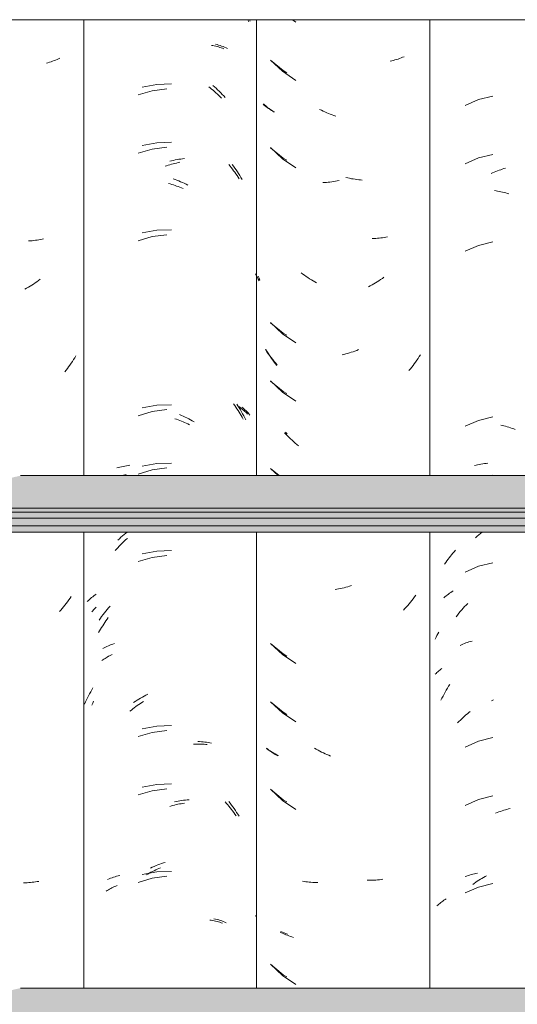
# Model space of a CAD drawing. Header units: metres. Extents: x -28.2 to 13.6, y -1.6 to 5.9.
# Tile 49 of 159: x -17.303 to -17.045, y 3.005 to 3.514. Entities that reach past the tile are written whole.
import ezdxf

# ---------------------------------------------------------------- set-up
doc = ezdxf.new("R2010")
doc.units = ezdxf.units.M
doc.layers.add('A-GLAZ-CWMG', color=7, linetype='Continuous', lineweight=5)
doc.layers.add('A-ROOF', color=7, linetype='Continuous', lineweight=5)

# ---------------------------------------------------------------- blocks, each defined once
blk = doc.blocks.new('FP_37-D')
at = {"layer": 'A-GLAZ-CWMG', "color": 9, "true_color": 0xc0c0c0}
for p, q in [((-17.06755, 3.28368), (-17.06671, 3.28387)), ((-17.06671, 3.28387), (-17.06587, 3.28405)), ((-17.06587, 3.28405), (-17.06501, 3.28421)), ((-17.06501, 3.28421), (-17.06415, 3.28435)), ((-17.06415, 3.28435), (-17.06328, 3.28448)), ((-17.06328, 3.28448), (-17.06241, 3.28459)), ((-17.06241, 3.28459), (-17.06152, 3.28468)), ((-17.06152, 3.28468), (-17.06063, 3.28476)), ((-17.06698, 3.24632), (-17.06613, 3.24704)), ((-17.06613, 3.24704), (-17.06528, 3.24774)), ((-17.06528, 3.24774), (-17.06443, 3.24843)), ((-17.06443, 3.24843), (-17.06356, 3.2491)), ((-17.08279, 3.21574), (-17.08221, 3.21623)), ((-17.08221, 3.21623), (-17.08163, 3.2167)), ((-17.08163, 3.2167), (-17.08102, 3.21717)), ((-17.08102, 3.21717), (-17.0804, 3.21762)), ((-17.0804, 3.21762), (-17.07977, 3.21806)), ((-17.07977, 3.21806), (-17.07913, 3.21849)), ((-17.07913, 3.21849), (-17.07847, 3.21891)), ((-17.08335, 3.21524), (-17.08279, 3.21574)), ((-17.07259, 3.2107), (-17.07182, 3.21153)), ((-17.07182, 3.21153), (-17.07103, 3.21234)), ((-17.07698, 3.20543), (-17.07627, 3.20634)), ((-17.07627, 3.20634), (-17.07556, 3.20724)), ((-17.07556, 3.20724), (-17.07484, 3.20813)), ((-17.07484, 3.20813), (-17.0741, 3.209)), ((-17.0741, 3.209), (-17.07335, 3.20986)), ((-17.07335, 3.20986), (-17.07259, 3.2107)), ((-17.07498, 3.19065), (-17.07425, 3.19098)), ((-17.07425, 3.19098), (-17.0735, 3.19131)), ((-17.0735, 3.19131), (-17.07274, 3.19161)), ((-17.07274, 3.19161), (-17.07197, 3.19191)), ((-17.07197, 3.19191), (-17.07119, 3.19218)), ((-17.07119, 3.19218), (-17.0704, 3.19245)), ((-17.0704, 3.19245), (-17.0696, 3.1927)), ((-17.0696, 3.1927), (-17.06879, 3.19293)), ((-17.0809, 3.16955), (-17.08028, 3.17054)), ((-17.08378, 3.16443), (-17.08324, 3.16547)), ((-17.08324, 3.16547), (-17.08267, 3.16651)), ((-17.08267, 3.16651), (-17.0821, 3.16753)), ((-17.0821, 3.16753), (-17.08151, 3.16855)), ((-17.08151, 3.16855), (-17.0809, 3.16955)), ((-17.08483, 3.16231), (-17.08432, 3.16337)), ((-17.08432, 3.16337), (-17.08378, 3.16443)), ((-17.05866, 3.16206), (-17.05775, 3.16262)), ((-17.07237, 3.07119), (-17.0716, 3.07147)), ((-17.0716, 3.07147), (-17.07081, 3.07174)), ((-17.07081, 3.07174), (-17.07002, 3.072)), ((-17.07002, 3.072), (-17.06921, 3.07224)), ((-17.06921, 3.07224), (-17.06839, 3.07246)), ((-17.06839, 3.07246), (-17.06757, 3.07267)), ((-17.06757, 3.07267), (-17.06673, 3.07286)), ((-17.06673, 3.07286), (-17.06589, 3.07304))]:
    blk.add_line(p, q, dxfattribs=at)
blk = doc.blocks.new('FP_38-D')
at = {"layer": 'A-GLAZ-CWMG', "color": 9, "true_color": 0xc0c0c0}
for p, q in [((-17.16157, 3.51402), (-17.15977, 3.51282)), ((-17.17295, 3.49311), (-17.1668, 3.48735)), ((-17.11023, 3.49273), (-17.11106, 3.49253)), ((-17.10941, 3.49295), (-17.11023, 3.49273)), ((-17.1086, 3.49319), (-17.10941, 3.49295)), ((-17.1078, 3.49343), (-17.1086, 3.49319)), ((-17.107, 3.4937), (-17.1078, 3.49343)), ((-17.10622, 3.49398), (-17.107, 3.4937)), ((-17.10545, 3.49427), (-17.10622, 3.49398)), ((-17.10468, 3.49457), (-17.10545, 3.49427)), ((-17.10393, 3.49489), (-17.10468, 3.49457)), ((-17.1668, 3.48735), (-17.15977, 3.48268)), ((-17.176, 3.47003), (-17.17655, 3.47055)), ((-17.17543, 3.46953), (-17.176, 3.47003)), ((-17.17485, 3.46903), (-17.17543, 3.46953)), ((-17.17426, 3.46855), (-17.17485, 3.46903)), ((-17.17365, 3.46807), (-17.17426, 3.46855)), ((-17.17303, 3.46761), (-17.17365, 3.46807)), ((-17.1724, 3.46716), (-17.17303, 3.46761)), ((-17.17175, 3.46672), (-17.1724, 3.46716)), ((-17.1711, 3.46629), (-17.17175, 3.46672)), ((-17.14666, 3.46719), (-17.14757, 3.46765)), ((-17.14574, 3.46674), (-17.14666, 3.46719)), ((-17.14482, 3.46632), (-17.14574, 3.46674)), ((-17.14389, 3.4659), (-17.14482, 3.46632)), ((-17.14296, 3.46551), (-17.14389, 3.4659)), ((-17.14203, 3.46513), (-17.14296, 3.46551)), ((-17.1411, 3.46477), (-17.14203, 3.46513)), ((-17.14016, 3.46443), (-17.1411, 3.46477)), ((-17.13922, 3.4641), (-17.14016, 3.46443)), ((-17.17295, 3.4479), (-17.1668, 3.44214)), ((-17.1668, 3.44214), (-17.15977, 3.43746)), ((-17.14499, 3.4299), (-17.14591, 3.42985)), ((-17.14406, 3.42996), (-17.14499, 3.4299)), ((-17.14313, 3.43004), (-17.14406, 3.42996)), ((-17.1422, 3.43014), (-17.14313, 3.43004)), ((-17.14127, 3.43026), (-17.1422, 3.43014)), ((-17.14033, 3.43039), (-17.14127, 3.43026)), ((-17.13939, 3.43054), (-17.14033, 3.43039)), ((-17.13846, 3.4307), (-17.13939, 3.43054)), ((-17.13752, 3.43089), (-17.13846, 3.4307)), ((-17.133, 3.43223), (-17.13394, 3.43245)), ((-17.13206, 3.43204), (-17.133, 3.43223)), ((-17.13112, 3.43186), (-17.13206, 3.43204)), ((-17.13018, 3.4317), (-17.13112, 3.43186)), ((-17.12924, 3.43155), (-17.13018, 3.4317)), ((-17.1283, 3.43143), (-17.12924, 3.43155)), ((-17.12737, 3.43132), (-17.1283, 3.43143)), ((-17.12644, 3.43122), (-17.12737, 3.43132)), ((-17.12551, 3.43115), (-17.12644, 3.43122)), ((-17.11947, 3.40093), (-17.12037, 3.40089)), ((-17.11858, 3.40098), (-17.11947, 3.40093)), ((-17.11769, 3.40105), (-17.11858, 3.40098)), ((-17.11681, 3.40113), (-17.11769, 3.40105)), ((-17.11593, 3.40123), (-17.11681, 3.40113)), ((-17.11506, 3.40135), (-17.11593, 3.40123)), ((-17.11419, 3.40148), (-17.11506, 3.40135)), ((-17.11334, 3.40162), (-17.11419, 3.40148)), ((-17.11249, 3.40179), (-17.11334, 3.40162)), ((-17.17885, 3.38051), (-17.17931, 3.38154)), ((-17.17837, 3.37949), (-17.17885, 3.38051)), ((-17.15618, 3.38256), (-17.15703, 3.38319)), ((-17.15532, 3.38194), (-17.15618, 3.38256)), ((-17.15445, 3.38133), (-17.15532, 3.38194)), ((-17.15358, 3.38074), (-17.15445, 3.38133)), ((-17.1527, 3.38017), (-17.15358, 3.38074)), ((-17.15181, 3.37962), (-17.1527, 3.38017)), ((-17.15092, 3.37908), (-17.15181, 3.37962)), ((-17.15002, 3.37855), (-17.15092, 3.37908)), ((-17.11689, 3.37914), (-17.11778, 3.37858)), ((-17.11601, 3.37971), (-17.11689, 3.37914)), ((-17.11514, 3.38031), (-17.11601, 3.37971)), ((-17.11428, 3.38091), (-17.11514, 3.38031)), ((-17.14912, 3.37805), (-17.15002, 3.37855)), ((-17.12137, 3.3765), (-17.12228, 3.37602)), ((-17.12046, 3.37699), (-17.12137, 3.3765)), ((-17.11956, 3.3775), (-17.12046, 3.37699)), ((-17.11867, 3.37803), (-17.11956, 3.3775)), ((-17.11778, 3.37858), (-17.11867, 3.37803)), ((-17.17295, 3.35747), (-17.1668, 3.35171)), ((-17.1668, 3.35171), (-17.15977, 3.34704)), ((-17.17479, 3.34272), (-17.17537, 3.3437)), ((-17.1284, 3.34313), (-17.12933, 3.34278)), ((-17.12746, 3.3435), (-17.1284, 3.34313)), ((-17.1742, 3.34176), (-17.17479, 3.34272)), ((-17.17359, 3.34081), (-17.1742, 3.34176)), ((-17.17297, 3.33987), (-17.17359, 3.34081)), ((-17.17234, 3.33894), (-17.17297, 3.33987)), ((-17.17169, 3.33802), (-17.17234, 3.33894)), ((-17.17103, 3.33712), (-17.17169, 3.33802)), ((-17.13497, 3.34104), (-17.13592, 3.34081)), ((-17.13403, 3.34129), (-17.13497, 3.34104)), ((-17.13309, 3.34155), (-17.13403, 3.34129)), ((-17.13215, 3.34183), (-17.13309, 3.34155)), ((-17.13121, 3.34213), (-17.13215, 3.34183)), ((-17.13027, 3.34245), (-17.13121, 3.34213)), ((-17.12933, 3.34278), (-17.13027, 3.34245)), ((-17.09733, 3.33801), (-17.09797, 3.33709)), ((-17.0967, 3.33894), (-17.09733, 3.33801)), ((-17.09608, 3.33989), (-17.0967, 3.33894)), ((-17.09548, 3.34084), (-17.09608, 3.33989)), ((-17.17036, 3.33623), (-17.17103, 3.33712)), ((-17.16968, 3.33535), (-17.17036, 3.33623)), ((-17.10066, 3.33353), (-17.10137, 3.33267)), ((-17.09997, 3.3344), (-17.10066, 3.33353)), ((-17.09929, 3.33529), (-17.09997, 3.3344)), ((-17.09862, 3.33618), (-17.09929, 3.33529)), ((-17.09797, 3.33709), (-17.09862, 3.33618)), ((-17.17295, 3.32733), (-17.1668, 3.32157)), ((-17.1668, 3.32157), (-17.15977, 3.31689)), ((-17.16487, 3.29971), (-17.16562, 3.3005)), ((-17.1641, 3.29893), (-17.16487, 3.29971)), ((-17.16332, 3.29816), (-17.1641, 3.29893)), ((-17.16253, 3.29741), (-17.16332, 3.29816)), ((-17.16174, 3.29667), (-17.16253, 3.29741)), ((-17.16093, 3.29595), (-17.16174, 3.29667)), ((-17.16012, 3.29525), (-17.16093, 3.29595)), ((-17.15929, 3.29455), (-17.16012, 3.29525)), ((-17.15846, 3.29388), (-17.15929, 3.29455)), ((-17.17295, 3.28211), (-17.16898, 3.27839)), ((-17.13301, 3.221), (-17.13395, 3.22074)), ((-17.13207, 3.22129), (-17.13301, 3.221)), ((-17.13113, 3.22159), (-17.13207, 3.22129)), ((-17.13866, 3.21967), (-17.1396, 3.21951)), ((-17.13772, 3.21985), (-17.13866, 3.21967)), ((-17.13678, 3.22004), (-17.13772, 3.21985)), ((-17.13584, 3.22026), (-17.13678, 3.22004)), ((-17.13489, 3.22049), (-17.13584, 3.22026)), ((-17.13395, 3.22074), (-17.13489, 3.22049)), ((-17.09791, 3.2166), (-17.09857, 3.21569)), ((-17.10202, 3.21133), (-17.10275, 3.21049)), ((-17.10131, 3.21217), (-17.10202, 3.21133)), ((-17.10061, 3.21303), (-17.10131, 3.21217)), ((-17.09991, 3.21391), (-17.10061, 3.21303)), ((-17.09924, 3.21479), (-17.09991, 3.21391)), ((-17.09857, 3.21569), (-17.09924, 3.21479)), ((-17.10348, 3.20967), (-17.10423, 3.20886)), ((-17.10275, 3.21049), (-17.10348, 3.20967)), ((-17.17295, 3.19168), (-17.1668, 3.18592)), ((-17.1668, 3.18592), (-17.15977, 3.18125)), ((-17.17295, 3.16154), (-17.1668, 3.15578)), ((-17.1668, 3.15578), (-17.15977, 3.15111)), ((-17.17434, 3.13704), (-17.17493, 3.13752)), ((-17.17373, 3.13656), (-17.17434, 3.13704)), ((-17.17312, 3.1361), (-17.17373, 3.13656)), ((-17.17248, 3.13565), (-17.17312, 3.1361)), ((-17.17184, 3.13521), (-17.17248, 3.13565)), ((-17.17118, 3.13478), (-17.17184, 3.13521)), ((-17.17052, 3.13436), (-17.17118, 3.13478)), ((-17.14927, 3.13699), (-17.15017, 3.1375)), ((-17.14836, 3.13649), (-17.14927, 3.13699)), ((-17.14745, 3.13602), (-17.14836, 3.13649)), ((-17.14654, 3.13556), (-17.14745, 3.13602)), ((-17.14562, 3.13512), (-17.14654, 3.13556)), ((-17.14469, 3.13469), (-17.14562, 3.13512)), ((-17.14377, 3.13428), (-17.14469, 3.13469)), ((-17.16983, 3.13395), (-17.17052, 3.13436)), ((-17.16914, 3.13356), (-17.16983, 3.13395)), ((-17.14284, 3.13389), (-17.14377, 3.13428)), ((-17.14191, 3.13351), (-17.14284, 3.13389)), ((-17.17295, 3.11633), (-17.1668, 3.11057)), ((-17.1668, 3.11057), (-17.15977, 3.10589)), ((-17.15552, 3.06868), (-17.15637, 3.06882)), ((-17.15465, 3.06855), (-17.15552, 3.06868)), ((-17.15378, 3.06844), (-17.15465, 3.06855)), ((-17.1529, 3.06834), (-17.15378, 3.06844)), ((-17.15202, 3.06826), (-17.1529, 3.06834)), ((-17.15113, 3.06819), (-17.15202, 3.06826)), ((-17.12207, 3.0693), (-17.12298, 3.06931)), ((-17.12116, 3.06931), (-17.12207, 3.0693)), ((-17.12025, 3.06933), (-17.12116, 3.06931)), ((-17.11935, 3.06936), (-17.12025, 3.06933)), ((-17.11846, 3.06942), (-17.11935, 3.06936)), ((-17.11757, 3.06949), (-17.11846, 3.06942)), ((-17.11669, 3.06957), (-17.11757, 3.06949)), ((-17.11581, 3.06967), (-17.11669, 3.06957)), ((-17.11494, 3.06979), (-17.11581, 3.06967)), ((-17.15023, 3.06814), (-17.15113, 3.06819)), ((-17.14933, 3.06811), (-17.15023, 3.06814)), ((-17.14842, 3.0681), (-17.14933, 3.06811)), ((-17.16721, 3.04214), (-17.16794, 3.0425)), ((-17.16648, 3.0418), (-17.16721, 3.04214)), ((-17.16573, 3.04147), (-17.16648, 3.0418)), ((-17.16498, 3.04115), (-17.16573, 3.04147)), ((-17.16421, 3.04085), (-17.16498, 3.04115)), ((-17.16344, 3.04056), (-17.16421, 3.04085)), ((-17.16265, 3.04028), (-17.16344, 3.04056)), ((-17.16185, 3.04002), (-17.16265, 3.04028)), ((-17.16105, 3.03978), (-17.16185, 3.04002)), ((-17.17295, 3.0259), (-17.1668, 3.02014)), ((-17.1668, 3.02014), (-17.15977, 3.01547))]:
    blk.add_line(p, q, dxfattribs=at)
blk = doc.blocks.new('FP_39-D')
at = {"layer": 'A-GLAZ-CWMG', "color": 9, "true_color": 0xc0c0c0}
for p, q in [((-17.18371, 3.51402), (-17.18338, 3.51324)), ((-17.20141, 3.50139), (-17.20059, 3.50117)), ((-17.20059, 3.50117), (-17.19979, 3.50093)), ((-17.19979, 3.50093), (-17.19899, 3.50068)), ((-17.19899, 3.50068), (-17.1982, 3.50041)), ((-17.1982, 3.50041), (-17.19743, 3.50013)), ((-17.19743, 3.50013), (-17.19666, 3.49983)), ((-17.19666, 3.49983), (-17.19591, 3.49952)), ((-17.19591, 3.49952), (-17.19517, 3.49919)), ((-17.23176, 3.48056), (-17.23927, 3.47915)), ((-17.22413, 3.48079), (-17.23176, 3.48056)), ((-17.20275, 3.48008), (-17.20192, 3.47935)), ((-17.20192, 3.47935), (-17.2011, 3.4786)), ((-17.2011, 3.4786), (-17.20028, 3.47783)), ((-17.20028, 3.47783), (-17.19948, 3.47705)), ((-17.19948, 3.47705), (-17.19869, 3.47625)), ((-17.19869, 3.47625), (-17.1979, 3.47544)), ((-17.1979, 3.47544), (-17.19713, 3.47461)), ((-17.19713, 3.47461), (-17.19637, 3.47377)), ((-17.23176, 3.45042), (-17.23927, 3.44901)), ((-17.22413, 3.45065), (-17.23176, 3.45042)), ((-17.22502, 3.44088), (-17.22406, 3.44111)), ((-17.22406, 3.44111), (-17.22311, 3.44132)), ((-17.22311, 3.44132), (-17.22215, 3.44152)), ((-17.22215, 3.44152), (-17.2212, 3.4417)), ((-17.2212, 3.4417), (-17.22025, 3.44186)), ((-17.22025, 3.44186), (-17.21931, 3.442)), ((-17.21931, 3.442), (-17.21836, 3.44212)), ((-17.21836, 3.44212), (-17.21742, 3.44223)), ((-17.19275, 3.43921), (-17.19206, 3.43829)), ((-17.19206, 3.43829), (-17.19139, 3.43735)), ((-17.19139, 3.43735), (-17.19072, 3.4364)), ((-17.19072, 3.4364), (-17.19008, 3.43543)), ((-17.19008, 3.43543), (-17.18944, 3.43446)), ((-17.22324, 3.43178), (-17.22228, 3.43144)), ((-17.22228, 3.43144), (-17.22133, 3.43108)), ((-17.22133, 3.43108), (-17.22038, 3.43071)), ((-17.22038, 3.43071), (-17.21943, 3.43031)), ((-17.21943, 3.43031), (-17.21849, 3.4299)), ((-17.21849, 3.4299), (-17.21755, 3.42947)), ((-17.18944, 3.43446), (-17.18882, 3.43347)), ((-17.18882, 3.43347), (-17.18822, 3.43247)), ((-17.18822, 3.43247), (-17.18762, 3.43146)), ((-17.21755, 3.42947), (-17.21661, 3.42902)), ((-17.21661, 3.42902), (-17.21567, 3.42855)), ((-17.23176, 3.4052), (-17.23927, 3.40379)), ((-17.22413, 3.40544), (-17.23176, 3.4052)), ((-17.23176, 3.31477), (-17.23927, 3.31337)), ((-17.22413, 3.31501), (-17.23176, 3.31477)), ((-17.19041, 3.31536), (-17.18977, 3.31439)), ((-17.18977, 3.31439), (-17.18914, 3.31341)), ((-17.18914, 3.31341), (-17.18853, 3.31242)), ((-17.18783, 3.31384), (-17.18725, 3.31336)), ((-17.18725, 3.31336), (-17.18668, 3.31287)), ((-17.18668, 3.31287), (-17.18613, 3.31237)), ((-17.21992, 3.30995), (-17.21898, 3.30954)), ((-17.21898, 3.30954), (-17.21803, 3.30912)), ((-17.21803, 3.30912), (-17.21709, 3.30868)), ((-17.21709, 3.30868), (-17.21616, 3.30822)), ((-17.21616, 3.30822), (-17.21522, 3.30775)), ((-17.21522, 3.30775), (-17.2143, 3.30725)), ((-17.18853, 3.31242), (-17.18793, 3.31141)), ((-17.18793, 3.31141), (-17.18735, 3.31039)), ((-17.18735, 3.31039), (-17.18678, 3.30936)), ((-17.18678, 3.30936), (-17.18622, 3.30832)), ((-17.18622, 3.30832), (-17.18568, 3.30727)), ((-17.18613, 3.31237), (-17.1856, 3.31185)), ((-17.1856, 3.31185), (-17.18508, 3.31133)), ((-17.18508, 3.31133), (-17.18457, 3.3108)), ((-17.18457, 3.3108), (-17.18408, 3.31025)), ((-17.18408, 3.31025), (-17.18361, 3.3097)), ((-17.2143, 3.30725), (-17.21337, 3.30674)), ((-17.21337, 3.30674), (-17.21245, 3.30621)), ((-17.25243, 3.2824), (-17.25162, 3.28262)), ((-17.25162, 3.28262), (-17.25079, 3.28283)), ((-17.25079, 3.28283), (-17.24996, 3.28302)), ((-17.24996, 3.28302), (-17.24912, 3.2832)), ((-17.24912, 3.2832), (-17.24826, 3.28336)), ((-17.24826, 3.28336), (-17.2474, 3.28351)), ((-17.2474, 3.28351), (-17.24654, 3.28363)), ((-17.24654, 3.28363), (-17.24566, 3.28374)), ((-17.23176, 3.28463), (-17.23927, 3.28322)), ((-17.22413, 3.28487), (-17.23176, 3.28463)), ((-17.25106, 3.24581), (-17.25022, 3.24655)), ((-17.25022, 3.24655), (-17.24938, 3.24727)), ((-17.24938, 3.24727), (-17.24854, 3.24797)), ((-17.24854, 3.24797), (-17.24768, 3.24866)), ((-17.24768, 3.24866), (-17.24695, 3.24922)), ((-17.25188, 3.24506), (-17.25106, 3.24581)), ((-17.23176, 3.23942), (-17.23927, 3.23801)), ((-17.22413, 3.23965), (-17.23176, 3.23942)), ((-17.26542, 3.21536), (-17.26484, 3.21584)), ((-17.26484, 3.21584), (-17.26424, 3.2163)), ((-17.26424, 3.2163), (-17.26362, 3.21676)), ((-17.26362, 3.21676), (-17.26299, 3.2172)), ((-17.26762, 3.21334), (-17.26709, 3.21386)), ((-17.26709, 3.21386), (-17.26655, 3.21437)), ((-17.26655, 3.21437), (-17.266, 3.21487)), ((-17.266, 3.21487), (-17.26542, 3.21536)), ((-17.25659, 3.21008), (-17.25583, 3.21093)), ((-17.26089, 3.20472), (-17.26021, 3.20565)), ((-17.26021, 3.20565), (-17.25951, 3.20656)), ((-17.25951, 3.20656), (-17.25879, 3.20747)), ((-17.25879, 3.20747), (-17.25807, 3.20835)), ((-17.25807, 3.20835), (-17.25734, 3.20923)), ((-17.25734, 3.20923), (-17.25659, 3.21008)), ((-17.26156, 3.20378), (-17.26089, 3.20472)), ((-17.25748, 3.19013), (-17.25674, 3.19046)), ((-17.25674, 3.19046), (-17.25598, 3.19076)), ((-17.25598, 3.19076), (-17.25521, 3.19106)), ((-17.25521, 3.19106), (-17.25444, 3.19134)), ((-17.25444, 3.19134), (-17.25365, 3.1916)), ((-17.25965, 3.18908), (-17.25894, 3.18944)), ((-17.25894, 3.18944), (-17.25822, 3.1898)), ((-17.25822, 3.1898), (-17.25748, 3.19013)), ((-17.26699, 3.16463), (-17.26644, 3.16568)), ((-17.26644, 3.16568), (-17.26588, 3.16672)), ((-17.26588, 3.16672), (-17.26531, 3.16774)), ((-17.26531, 3.16774), (-17.26472, 3.16876)), ((-17.23731, 3.16491), (-17.23638, 3.16538)), ((-17.26901, 3.16035), (-17.26852, 3.16143)), ((-17.26852, 3.16143), (-17.26803, 3.16251)), ((-17.26803, 3.16251), (-17.26751, 3.16358)), ((-17.26751, 3.16358), (-17.26699, 3.16463)), ((-17.24371, 3.16112), (-17.24282, 3.16172)), ((-17.24282, 3.16172), (-17.24191, 3.16229)), ((-17.24191, 3.16229), (-17.241, 3.16285)), ((-17.241, 3.16285), (-17.24009, 3.1634)), ((-17.24009, 3.1634), (-17.23917, 3.16392)), ((-17.23917, 3.16392), (-17.23824, 3.16443)), ((-17.23824, 3.16443), (-17.23731, 3.16491)), ((-17.23176, 3.14899), (-17.23927, 3.14758)), ((-17.22413, 3.14922), (-17.23176, 3.14899)), ((-17.21046, 3.14101), (-17.20956, 3.14096)), ((-17.20956, 3.14096), (-17.20866, 3.1409)), ((-17.20866, 3.1409), (-17.20777, 3.14081)), ((-17.20777, 3.14081), (-17.20689, 3.14071)), ((-17.20689, 3.14071), (-17.20602, 3.1406)), ((-17.20602, 3.1406), (-17.20515, 3.14046)), ((-17.20515, 3.14046), (-17.2043, 3.14032)), ((-17.2043, 3.14032), (-17.20345, 3.14015)), ((-17.23176, 3.11884), (-17.23927, 3.11744)), ((-17.22413, 3.11908), (-17.23176, 3.11884)), ((-17.22258, 3.10986), (-17.22163, 3.11005)), ((-17.22163, 3.11005), (-17.22068, 3.11022)), ((-17.22068, 3.11022), (-17.21973, 3.11037)), ((-17.21973, 3.11037), (-17.21879, 3.1105)), ((-17.21879, 3.1105), (-17.21784, 3.11061)), ((-17.21784, 3.11061), (-17.2169, 3.11071)), ((-17.2169, 3.11071), (-17.21597, 3.11078)), ((-17.21597, 3.11078), (-17.21504, 3.11084)), ((-17.19456, 3.10994), (-17.19384, 3.10905)), ((-17.19384, 3.10905), (-17.19313, 3.10815)), ((-17.19313, 3.10815), (-17.19244, 3.10723)), ((-17.19244, 3.10723), (-17.19175, 3.1063)), ((-17.19175, 3.1063), (-17.19109, 3.10535)), ((-17.19109, 3.10535), (-17.19043, 3.10439)), ((-17.19043, 3.10439), (-17.18979, 3.10342)), ((-17.18979, 3.10342), (-17.18916, 3.10244)), ((-17.22831, 3.07822), (-17.22735, 3.07852)), ((-17.23176, 3.07363), (-17.23927, 3.07222)), ((-17.23496, 3.07563), (-17.23402, 3.07606)), ((-17.23402, 3.07606), (-17.23307, 3.07646)), ((-17.23307, 3.07646), (-17.23212, 3.07685)), ((-17.23212, 3.07685), (-17.23117, 3.07722)), ((-17.22413, 3.07387), (-17.23176, 3.07363)), ((-17.23117, 3.07722), (-17.23022, 3.07757)), ((-17.23022, 3.07757), (-17.22926, 3.07791)), ((-17.22926, 3.07791), (-17.22831, 3.07822)), ((-17.25713, 3.06972), (-17.25638, 3.07003)), ((-17.25638, 3.07003), (-17.25561, 3.07034)), ((-17.25561, 3.07034), (-17.25484, 3.07062)), ((-17.25484, 3.07062), (-17.25406, 3.07089)), ((-17.25406, 3.07089), (-17.25326, 3.07115)), ((-17.25326, 3.07115), (-17.25246, 3.07139)), ((-17.25246, 3.07139), (-17.25164, 3.07162)), ((-17.25164, 3.07162), (-17.25082, 3.07183)), ((-17.20218, 3.04944), (-17.20136, 3.04923)), ((-17.20136, 3.04923), (-17.20054, 3.04901)), ((-17.20054, 3.04901), (-17.19973, 3.04877)), ((-17.19973, 3.04877), (-17.19894, 3.04852)), ((-17.19894, 3.04852), (-17.19815, 3.04825)), ((-17.19815, 3.04825), (-17.19737, 3.04797)), ((-17.19737, 3.04797), (-17.19661, 3.04767)), ((-17.19661, 3.04767), (-17.19586, 3.04735))]:
    blk.add_line(p, q, dxfattribs=at)
blk = doc.blocks.new('Rectangular Mullion - Telha Fibrocimento - Ondulada-V36-D')
at = {"layer": 'A-GLAZ-CWMG'}
for p, q in [((-17.09057, 3.27839), (-17.09057, 3.51402)), ((-17.09057, 3.0136), (-17.09057, 3.24922))]:
    blk.add_line(p, q, dxfattribs=at)
for name in ['FP_39-D', 'FP_37-D', 'FP_38-D']:
    blk.add_blockref(name, (0, 0), dxfattribs=at)
blk = doc.blocks.new('FP_58-D')
at = {"layer": 'A-GLAZ-CWMG', "color": 9, "true_color": 0xc0c0c0}
for p, q in [((-17.06542, 3.47274), (-17.07231, 3.46968)), ((-17.0581, 3.47456), (-17.06542, 3.47274)), ((-17.06542, 3.44259), (-17.07231, 3.43954)), ((-17.0581, 3.44442), (-17.06542, 3.44259)), ((-17.05897, 3.43446), (-17.05814, 3.43484)), ((-17.05814, 3.43484), (-17.05731, 3.43521)), ((-17.05731, 3.43521), (-17.05647, 3.43555)), ((-17.05647, 3.43555), (-17.05564, 3.43589)), ((-17.05564, 3.43589), (-17.0548, 3.4362)), ((-17.0548, 3.4362), (-17.05396, 3.4365)), ((-17.05396, 3.4365), (-17.05313, 3.43679)), ((-17.05313, 3.43679), (-17.05229, 3.43705)), ((-17.05229, 3.43705), (-17.05145, 3.4373)), ((-17.05722, 3.42573), (-17.05639, 3.42559)), ((-17.05639, 3.42559), (-17.05556, 3.42545)), ((-17.05556, 3.42545), (-17.05472, 3.42528)), ((-17.05472, 3.42528), (-17.05388, 3.4251)), ((-17.05388, 3.4251), (-17.05304, 3.4249)), ((-17.05304, 3.4249), (-17.0522, 3.42469)), ((-17.0522, 3.42469), (-17.05136, 3.42446)), ((-17.05136, 3.42446), (-17.05052, 3.42422)), ((-17.05052, 3.42422), (-17.04968, 3.42395)), ((-17.0581, 3.3992), (-17.06542, 3.39738)), ((-17.06542, 3.39738), (-17.07231, 3.39432)), ((-17.0581, 3.30877), (-17.06542, 3.30695)), ((-17.06542, 3.30695), (-17.07231, 3.30389)), ((-17.05395, 3.30454), (-17.05311, 3.30435)), ((-17.05311, 3.30435), (-17.05227, 3.30414)), ((-17.05227, 3.30414), (-17.05143, 3.30391)), ((-17.05143, 3.30391), (-17.05059, 3.30367)), ((-17.05059, 3.30367), (-17.04975, 3.30341)), ((-17.04975, 3.30341), (-17.04892, 3.30313)), ((-17.04892, 3.30313), (-17.04808, 3.30284)), ((-17.04808, 3.30284), (-17.04724, 3.30253)), ((-17.04724, 3.30253), (-17.0464, 3.30221)), ((-17.0581, 3.27863), (-17.05905, 3.27839)), ((-17.08058, 3.23596), (-17.07996, 3.23676)), ((-17.07996, 3.23676), (-17.07932, 3.23754)), ((-17.07932, 3.23754), (-17.07868, 3.23832)), ((-17.07868, 3.23832), (-17.07803, 3.23908)), ((-17.07803, 3.23908), (-17.07736, 3.23983)), ((-17.08295, 3.23265), (-17.08238, 3.2335)), ((-17.08238, 3.2335), (-17.08179, 3.23433)), ((-17.08179, 3.23433), (-17.08119, 3.23515)), ((-17.08119, 3.23515), (-17.08058, 3.23596)), ((-17.06542, 3.23159), (-17.07231, 3.22854)), ((-17.0581, 3.23342), (-17.06542, 3.23159)), ((-17.08737, 3.19487), (-17.08692, 3.19578)), ((-17.08692, 3.19578), (-17.08645, 3.19668)), ((-17.08645, 3.19668), (-17.08596, 3.19758)), ((-17.08782, 3.19395), (-17.08737, 3.19487)), ((-17.08782, 3.17572), (-17.08736, 3.17619)), ((-17.08736, 3.17619), (-17.08689, 3.17664)), ((-17.08689, 3.17664), (-17.0864, 3.17709)), ((-17.0864, 3.17709), (-17.0859, 3.17752)), ((-17.0859, 3.17752), (-17.08539, 3.17795)), ((-17.08539, 3.17795), (-17.08486, 3.17837)), ((-17.08486, 3.17837), (-17.08432, 3.17877)), ((-17.07194, 3.15471), (-17.0712, 3.15534)), ((-17.0712, 3.15534), (-17.07045, 3.15596)), ((-17.07045, 3.15596), (-17.06969, 3.15656)), ((-17.07621, 3.15064), (-17.07552, 3.15135)), ((-17.07552, 3.15135), (-17.07482, 3.15205)), ((-17.07482, 3.15205), (-17.07411, 3.15274)), ((-17.07411, 3.15274), (-17.0734, 3.15341)), ((-17.0734, 3.15341), (-17.07267, 3.15407)), ((-17.07267, 3.15407), (-17.07194, 3.15471)), ((-17.06542, 3.14116), (-17.07231, 3.13811)), ((-17.0581, 3.14299), (-17.06542, 3.14116)), ((-17.06542, 3.11102), (-17.07231, 3.10797)), ((-17.0581, 3.11285), (-17.06542, 3.11102)), ((-17.05658, 3.10394), (-17.05575, 3.10427)), ((-17.05575, 3.10427), (-17.05491, 3.10459)), ((-17.05491, 3.10459), (-17.05408, 3.10489)), ((-17.05408, 3.10489), (-17.05324, 3.10518)), ((-17.05324, 3.10518), (-17.0524, 3.10545)), ((-17.0524, 3.10545), (-17.05156, 3.1057)), ((-17.05156, 3.1057), (-17.05072, 3.10594)), ((-17.05072, 3.10594), (-17.04988, 3.10616)), ((-17.04988, 3.10616), (-17.04904, 3.10636)), ((-17.06684, 3.06823), (-17.06605, 3.06876)), ((-17.06605, 3.06876), (-17.06526, 3.06927)), ((-17.06526, 3.06927), (-17.06446, 3.06978)), ((-17.06446, 3.06978), (-17.06366, 3.07026)), ((-17.06366, 3.07026), (-17.06285, 3.07073)), ((-17.06285, 3.07073), (-17.06204, 3.07119)), ((-17.06204, 3.07119), (-17.06122, 3.07162)), ((-17.06542, 3.06581), (-17.07231, 3.06275)), ((-17.06839, 3.06712), (-17.06762, 3.06768)), ((-17.06762, 3.06768), (-17.06684, 3.06823)), ((-17.0581, 3.06763), (-17.06542, 3.06581)), ((-17.0849, 3.05777), (-17.08437, 3.05817)), ((-17.08437, 3.05817), (-17.08382, 3.05856)), ((-17.08382, 3.05856), (-17.08327, 3.05894)), ((-17.08327, 3.05894), (-17.0827, 3.05931)), ((-17.0827, 3.05931), (-17.08211, 3.05967)), ((-17.0869, 3.05606), (-17.08642, 3.0565)), ((-17.08642, 3.0565), (-17.08593, 3.05693)), ((-17.08593, 3.05693), (-17.08542, 3.05735)), ((-17.08542, 3.05735), (-17.0849, 3.05777))]:
    blk.add_line(p, q, dxfattribs=at)
blk = doc.blocks.new('FP_59-D')
at = {"layer": 'A-GLAZ-CWMG', "color": 9, "true_color": 0xc0c0c0}
for p, q in [((-17.17289, 3.49308), (-17.16641, 3.48769)), ((-17.16641, 3.48769), (-17.16455, 3.4866)), ((-17.17609, 3.46973), (-17.17677, 3.47027)), ((-17.1754, 3.46921), (-17.17609, 3.46973)), ((-17.17469, 3.4687), (-17.1754, 3.46921)), ((-17.17397, 3.46821), (-17.17469, 3.4687)), ((-17.17323, 3.46772), (-17.17397, 3.46821)), ((-17.17247, 3.46726), (-17.17323, 3.46772)), ((-17.1717, 3.46681), (-17.17247, 3.46726)), ((-17.17092, 3.46637), (-17.1717, 3.46681)), ((-17.17289, 3.44786), (-17.16641, 3.44248)), ((-17.16641, 3.44248), (-17.16455, 3.44139)), ((-17.18018, 3.38178), (-17.18063, 3.38269)), ((-17.17972, 3.38087), (-17.18018, 3.38178)), ((-17.17925, 3.37998), (-17.17972, 3.38087)), ((-17.17877, 3.37909), (-17.17925, 3.37998)), ((-17.17289, 3.35743), (-17.16641, 3.35205)), ((-17.16641, 3.35205), (-17.16455, 3.35096)), ((-17.17479, 3.34245), (-17.1755, 3.3435)), ((-17.17407, 3.34141), (-17.17479, 3.34245)), ((-17.17333, 3.34039), (-17.17407, 3.34141)), ((-17.17258, 3.33939), (-17.17333, 3.34039)), ((-17.17181, 3.33839), (-17.17258, 3.33939)), ((-17.17103, 3.33742), (-17.17181, 3.33839)), ((-17.17023, 3.33646), (-17.17103, 3.33742)), ((-17.16942, 3.33551), (-17.17023, 3.33646)), ((-17.17289, 3.32729), (-17.16641, 3.32191)), ((-17.16641, 3.32191), (-17.16455, 3.32081)), ((-17.16429, 3.30006), (-17.16518, 3.30091)), ((-17.17289, 3.28208), (-17.16846, 3.27839)), ((-17.17289, 3.19165), (-17.16641, 3.18626)), ((-17.16641, 3.18626), (-17.16455, 3.18517)), ((-17.17289, 3.1615), (-17.16641, 3.15612)), ((-17.16641, 3.15612), (-17.16455, 3.15503)), ((-17.1743, 3.13686), (-17.17501, 3.13736)), ((-17.17356, 3.13637), (-17.1743, 3.13686)), ((-17.17282, 3.1359), (-17.17356, 3.13637)), ((-17.17205, 3.13544), (-17.17282, 3.1359)), ((-17.17128, 3.135), (-17.17205, 3.13544)), ((-17.17049, 3.13457), (-17.17128, 3.135)), ((-17.16968, 3.13416), (-17.17049, 3.13457)), ((-17.16886, 3.13376), (-17.16968, 3.13416)), ((-17.17289, 3.11629), (-17.16641, 3.11091)), ((-17.16641, 3.11091), (-17.16455, 3.10981)), ((-17.18028, 3.05042), (-17.18063, 3.05112)), ((-17.16674, 3.04242), (-17.1676, 3.04277)), ((-17.16588, 3.04208), (-17.16674, 3.04242)), ((-17.165, 3.04176), (-17.16588, 3.04208)), ((-17.16411, 3.04146), (-17.165, 3.04176)), ((-17.17289, 3.02586), (-17.16641, 3.02048)), ((-17.16641, 3.02048), (-17.16455, 3.01939))]:
    blk.add_line(p, q, dxfattribs=at)
blk = doc.blocks.new('FP_60-D')
at = {"layer": 'A-GLAZ-CWMG', "color": 9, "true_color": 0xc0c0c0}
for p, q in [((-17.18464, 3.51392), (-17.18419, 3.51292)), ((-17.20351, 3.50076), (-17.20276, 3.50061)), ((-17.20276, 3.50061), (-17.20201, 3.50046)), ((-17.20201, 3.50046), (-17.20128, 3.50029)), ((-17.20128, 3.50029), (-17.20055, 3.5001)), ((-17.20055, 3.5001), (-17.19983, 3.49991)), ((-17.19983, 3.49991), (-17.19911, 3.4997)), ((-17.19911, 3.4997), (-17.19841, 3.49948)), ((-17.19841, 3.49948), (-17.19771, 3.49924)), ((-17.19771, 3.49924), (-17.19702, 3.49899)), ((-17.23411, 3.47731), (-17.24139, 3.47513)), ((-17.22657, 3.47827), (-17.23411, 3.47731)), ((-17.2049, 3.47935), (-17.20413, 3.47876)), ((-17.20413, 3.47876), (-17.20337, 3.47814)), ((-17.20337, 3.47814), (-17.20262, 3.47752)), ((-17.20262, 3.47752), (-17.20188, 3.47688)), ((-17.20188, 3.47688), (-17.20114, 3.47623)), ((-17.20114, 3.47623), (-17.20041, 3.47557)), ((-17.20041, 3.47557), (-17.19969, 3.47489)), ((-17.19969, 3.47489), (-17.19898, 3.4742)), ((-17.19898, 3.4742), (-17.19828, 3.4735)), ((-17.23411, 3.44716), (-17.24139, 3.44499)), ((-17.22657, 3.44813), (-17.23411, 3.44716)), ((-17.22323, 3.43956), (-17.22239, 3.43977)), ((-17.22239, 3.43977), (-17.22154, 3.43996)), ((-17.22154, 3.43996), (-17.2207, 3.44015)), ((-17.2207, 3.44015), (-17.21986, 3.44031)), ((-17.22746, 3.43827), (-17.22661, 3.43856)), ((-17.22661, 3.43856), (-17.22577, 3.43883)), ((-17.22577, 3.43883), (-17.22492, 3.43909)), ((-17.22492, 3.43909), (-17.22408, 3.43933)), ((-17.22408, 3.43933), (-17.22323, 3.43956)), ((-17.19449, 3.43918), (-17.19385, 3.43839)), ((-17.19385, 3.43839), (-17.19322, 3.4376)), ((-17.19322, 3.4376), (-17.1926, 3.43679)), ((-17.1926, 3.43679), (-17.19198, 3.43597)), ((-17.19198, 3.43597), (-17.19138, 3.43515)), ((-17.19138, 3.43515), (-17.19079, 3.43431)), ((-17.19079, 3.43431), (-17.19022, 3.43346)), ((-17.19022, 3.43346), (-17.18965, 3.4326)), ((-17.18965, 3.4326), (-17.18909, 3.43173)), ((-17.22569, 3.42934), (-17.22484, 3.42912)), ((-17.22484, 3.42912), (-17.22399, 3.42888)), ((-17.22399, 3.42888), (-17.22315, 3.42863)), ((-17.22315, 3.42863), (-17.2223, 3.42836)), ((-17.2223, 3.42836), (-17.22146, 3.42807)), ((-17.22146, 3.42807), (-17.22062, 3.42777)), ((-17.22062, 3.42777), (-17.21977, 3.42746)), ((-17.21977, 3.42746), (-17.21893, 3.42713)), ((-17.21893, 3.42713), (-17.21809, 3.42679)), ((-17.23411, 3.40195), (-17.24139, 3.39978)), ((-17.22657, 3.40292), (-17.23411, 3.40195)), ((-17.22657, 3.31249), (-17.23411, 3.31152)), ((-17.19204, 3.31547), (-17.19143, 3.31464)), ((-17.19143, 3.31464), (-17.19084, 3.31381)), ((-17.19084, 3.31381), (-17.19026, 3.31296)), ((-17.19026, 3.31296), (-17.1897, 3.3121)), ((-17.18931, 3.3141), (-17.18876, 3.31371)), ((-17.18876, 3.31371), (-17.18823, 3.3133)), ((-17.18823, 3.3133), (-17.1877, 3.31288)), ((-17.1877, 3.31288), (-17.18719, 3.31246)), ((-17.23411, 3.31152), (-17.24139, 3.30935)), ((-17.22237, 3.30781), (-17.22153, 3.30753)), ((-17.22153, 3.30753), (-17.22069, 3.30723)), ((-17.1897, 3.3121), (-17.18914, 3.31123)), ((-17.18914, 3.31123), (-17.18859, 3.31035)), ((-17.18859, 3.31035), (-17.18806, 3.30946)), ((-17.18806, 3.30946), (-17.18754, 3.30856)), ((-17.18754, 3.30856), (-17.18703, 3.30766)), ((-17.18719, 3.31246), (-17.18669, 3.31202)), ((-17.18669, 3.31202), (-17.1862, 3.31158)), ((-17.1862, 3.31158), (-17.18573, 3.31113)), ((-17.18573, 3.31113), (-17.18526, 3.31067)), ((-17.18526, 3.31067), (-17.18481, 3.3102)), ((-17.22069, 3.30723), (-17.21984, 3.30692)), ((-17.21984, 3.30692), (-17.219, 3.30659)), ((-17.219, 3.30659), (-17.21816, 3.30624)), ((-17.21816, 3.30624), (-17.21733, 3.30588)), ((-17.21733, 3.30588), (-17.21649, 3.30551)), ((-17.21649, 3.30551), (-17.21566, 3.30512)), ((-17.21566, 3.30512), (-17.21483, 3.30472)), ((-17.22657, 3.28235), (-17.23411, 3.28138)), ((-17.24963, 3.27845), (-17.24891, 3.27866)), ((-17.24891, 3.27866), (-17.24819, 3.27886)), ((-17.24819, 3.27886), (-17.24746, 3.27904)), ((-17.23411, 3.28138), (-17.24139, 3.27921)), ((-17.25188, 3.24115), (-17.25119, 3.24188)), ((-17.25119, 3.24188), (-17.2505, 3.2426)), ((-17.2505, 3.2426), (-17.24979, 3.2433)), ((-17.24979, 3.2433), (-17.24908, 3.24399)), ((-17.24908, 3.24399), (-17.24836, 3.24467)), ((-17.24836, 3.24467), (-17.24763, 3.24533)), ((-17.24763, 3.24533), (-17.2469, 3.24598)), ((-17.25322, 3.23966), (-17.25255, 3.24041)), ((-17.25255, 3.24041), (-17.25188, 3.24115)), ((-17.23411, 3.23616), (-17.24139, 3.23399)), ((-17.22657, 3.23713), (-17.23411, 3.23616)), ((-17.26527, 3.208), (-17.26484, 3.20852)), ((-17.26484, 3.20852), (-17.2644, 3.20903)), ((-17.2644, 3.20903), (-17.26394, 3.20953)), ((-17.26394, 3.20953), (-17.26347, 3.21002)), ((-17.26347, 3.21002), (-17.26298, 3.2105)), ((-17.26022, 3.19995), (-17.25968, 3.20083)), ((-17.25968, 3.20083), (-17.25912, 3.2017)), ((-17.25912, 3.2017), (-17.25856, 3.20256)), ((-17.25856, 3.20256), (-17.25798, 3.20341)), ((-17.25798, 3.20341), (-17.25739, 3.20425)), ((-17.25739, 3.20425), (-17.25679, 3.20507)), ((-17.26178, 3.19725), (-17.26128, 3.19816)), ((-17.26128, 3.19816), (-17.26076, 3.19906)), ((-17.26076, 3.19906), (-17.26022, 3.19995)), ((-17.2567, 3.18502), (-17.25609, 3.18536)), ((-17.25609, 3.18536), (-17.25546, 3.18568)), ((-17.25546, 3.18568), (-17.25483, 3.186)), ((-17.26014, 3.18278), (-17.2596, 3.18318)), ((-17.2596, 3.18318), (-17.25904, 3.18357)), ((-17.25904, 3.18357), (-17.25847, 3.18395)), ((-17.25847, 3.18395), (-17.25789, 3.18431)), ((-17.25789, 3.18431), (-17.2573, 3.18467)), ((-17.2573, 3.18467), (-17.2567, 3.18502)), ((-17.26527, 3.15983), (-17.26484, 3.16084)), ((-17.26484, 3.16084), (-17.2644, 3.16185)), ((-17.24178, 3.15957), (-17.241, 3.16012)), ((-17.241, 3.16012), (-17.2402, 3.16065)), ((-17.2402, 3.16065), (-17.23941, 3.16116)), ((-17.23941, 3.16116), (-17.2386, 3.16167)), ((-17.24563, 3.15663), (-17.24487, 3.15725)), ((-17.24487, 3.15725), (-17.24411, 3.15785)), ((-17.24411, 3.15785), (-17.24334, 3.15844)), ((-17.24334, 3.15844), (-17.24257, 3.15901)), ((-17.24257, 3.15901), (-17.24178, 3.15957)), ((-17.23411, 3.14573), (-17.24139, 3.14356)), ((-17.22657, 3.1467), (-17.23411, 3.14573)), ((-17.2128, 3.13968), (-17.21198, 3.1397)), ((-17.21198, 3.1397), (-17.21117, 3.13971)), ((-17.21117, 3.13971), (-17.21036, 3.13971)), ((-17.21036, 3.13971), (-17.20955, 3.13969)), ((-17.20955, 3.13969), (-17.20876, 3.13965)), ((-17.20876, 3.13965), (-17.20796, 3.1396)), ((-17.20796, 3.1396), (-17.20717, 3.13954)), ((-17.20717, 3.13954), (-17.20639, 3.13946)), ((-17.20639, 3.13946), (-17.20561, 3.13937)), ((-17.23411, 3.11559), (-17.24139, 3.11342)), ((-17.22657, 3.11656), (-17.23411, 3.11559)), ((-17.21913, 3.10887), (-17.21829, 3.10901)), ((-17.21829, 3.10901), (-17.21745, 3.10913)), ((-17.19639, 3.10979), (-17.19572, 3.10904)), ((-17.19572, 3.10904), (-17.19506, 3.10827)), ((-17.22504, 3.10749), (-17.22419, 3.10773)), ((-17.22419, 3.10773), (-17.22334, 3.10796)), ((-17.22334, 3.10796), (-17.2225, 3.10817)), ((-17.2225, 3.10817), (-17.22165, 3.10837)), ((-17.22165, 3.10837), (-17.22081, 3.10855)), ((-17.22081, 3.10855), (-17.21997, 3.10872)), ((-17.21997, 3.10872), (-17.21913, 3.10887)), ((-17.19506, 3.10827), (-17.19441, 3.1075)), ((-17.19441, 3.1075), (-17.19377, 3.10672)), ((-17.19377, 3.10672), (-17.19313, 3.10592)), ((-17.19313, 3.10592), (-17.19251, 3.10511)), ((-17.19251, 3.10511), (-17.1919, 3.10429)), ((-17.1919, 3.10429), (-17.1913, 3.10346)), ((-17.1913, 3.10346), (-17.19072, 3.10262)), ((-17.23559, 3.07297), (-17.23477, 3.07341)), ((-17.23477, 3.07341), (-17.23395, 3.07382)), ((-17.23395, 3.07382), (-17.23312, 3.07423)), ((-17.23312, 3.07423), (-17.23228, 3.07462)), ((-17.23228, 3.07462), (-17.23145, 3.07499)), ((-17.23145, 3.07499), (-17.23061, 3.07535)), ((-17.23061, 3.07535), (-17.22977, 3.07569)), ((-17.23411, 3.07038), (-17.24139, 3.06821)), ((-17.23723, 3.07206), (-17.23641, 3.07252)), ((-17.23641, 3.07252), (-17.23559, 3.07297)), ((-17.22657, 3.07135), (-17.23411, 3.07038)), ((-17.25794, 3.06371), (-17.25735, 3.06407)), ((-17.25735, 3.06407), (-17.25675, 3.06442)), ((-17.25675, 3.06442), (-17.25614, 3.06476)), ((-17.25614, 3.06476), (-17.25552, 3.06509)), ((-17.25552, 3.06509), (-17.25488, 3.0654)), ((-17.25488, 3.0654), (-17.25424, 3.06571)), ((-17.25424, 3.06571), (-17.25359, 3.066)), ((-17.25359, 3.066), (-17.25292, 3.06628)), ((-17.25292, 3.06628), (-17.25225, 3.06655)), ((-17.20431, 3.04875), (-17.20355, 3.04862)), ((-17.20355, 3.04862), (-17.2028, 3.04848)), ((-17.2028, 3.04848), (-17.20205, 3.04832)), ((-17.20205, 3.04832), (-17.20131, 3.04815)), ((-17.20131, 3.04815), (-17.20058, 3.04797)), ((-17.20058, 3.04797), (-17.19986, 3.04778)), ((-17.19986, 3.04778), (-17.19915, 3.04757)), ((-17.19915, 3.04757), (-17.19844, 3.04735)), ((-17.19844, 3.04735), (-17.19774, 3.04711))]:
    blk.add_line(p, q, dxfattribs=at)
blk = doc.blocks.new('FP_61-D')
at = {"layer": 'A-GLAZ-CWMG', "color": 9, "true_color": 0xc0c0c0}
for p, q in [((-17.28797, 3.4918), (-17.28879, 3.49157)), ((-17.28717, 3.49204), (-17.28797, 3.4918)), ((-17.28637, 3.4923), (-17.28717, 3.49204)), ((-17.28558, 3.49257), (-17.28637, 3.4923)), ((-17.2848, 3.49285), (-17.28558, 3.49257)), ((-17.28403, 3.49315), (-17.2848, 3.49285)), ((-17.28328, 3.49347), (-17.28403, 3.49315)), ((-17.28253, 3.49379), (-17.28328, 3.49347)), ((-17.28179, 3.49414), (-17.28253, 3.49379)), ((-17.29709, 3.39972), (-17.29798, 3.39966)), ((-17.29621, 3.3998), (-17.29709, 3.39972)), ((-17.29533, 3.39989), (-17.29621, 3.3998)), ((-17.29445, 3.4), (-17.29533, 3.39989)), ((-17.29359, 3.40013), (-17.29445, 3.4)), ((-17.29273, 3.40027), (-17.29359, 3.40013)), ((-17.29187, 3.40043), (-17.29273, 3.40027)), ((-17.29103, 3.4006), (-17.29187, 3.40043)), ((-17.29019, 3.40079), (-17.29103, 3.4006)), ((-17.29281, 3.37923), (-17.29367, 3.37861)), ((-17.29196, 3.37986), (-17.29281, 3.37923)), ((-17.29897, 3.37523), (-17.29987, 3.37473)), ((-17.29807, 3.37576), (-17.29897, 3.37523)), ((-17.29718, 3.37629), (-17.29807, 3.37576)), ((-17.29629, 3.37685), (-17.29718, 3.37629)), ((-17.29541, 3.37742), (-17.29629, 3.37685)), ((-17.29454, 3.37801), (-17.29541, 3.37742)), ((-17.29367, 3.37861), (-17.29454, 3.37801)), ((-17.27474, 3.33838), (-17.27535, 3.33743)), ((-17.27414, 3.33934), (-17.27474, 3.33838)), ((-17.27356, 3.34031), (-17.27414, 3.33934)), ((-17.2786, 3.33286), (-17.27929, 3.33198)), ((-17.27793, 3.33375), (-17.2786, 3.33286)), ((-17.27726, 3.33465), (-17.27793, 3.33375)), ((-17.27662, 3.33557), (-17.27726, 3.33465)), ((-17.27598, 3.33649), (-17.27662, 3.33557)), ((-17.27535, 3.33743), (-17.27598, 3.33649)), ((-17.27593, 3.216), (-17.27656, 3.21507)), ((-17.27923, 3.21148), (-17.27993, 3.21062)), ((-17.27854, 3.21236), (-17.27923, 3.21148)), ((-17.27787, 3.21325), (-17.27854, 3.21236)), ((-17.27721, 3.21416), (-17.27787, 3.21325)), ((-17.27656, 3.21507), (-17.27721, 3.21416)), ((-17.28135, 3.20892), (-17.28208, 3.2081)), ((-17.28063, 3.20977), (-17.28135, 3.20892)), ((-17.27993, 3.21062), (-17.28063, 3.20977)), ((-17.29609, 3.06824), (-17.29697, 3.06816)), ((-17.29521, 3.06834), (-17.29609, 3.06824)), ((-17.29434, 3.06845), (-17.29521, 3.06834)), ((-17.29347, 3.06858), (-17.29434, 3.06845)), ((-17.29261, 3.06872), (-17.29347, 3.06858)), ((-17.29966, 3.06802), (-17.30057, 3.068)), ((-17.29876, 3.06805), (-17.29966, 3.06802)), ((-17.29786, 3.0681), (-17.29876, 3.06805)), ((-17.29697, 3.06816), (-17.29786, 3.0681))]:
    blk.add_line(p, q, dxfattribs=at)
blk = doc.blocks.new('Rectangular Mullion - Telha Fibrocimento - Ondulada-V50-D')
at = {"layer": 'A-GLAZ-CWMG'}
for p, q in [((-17.2694, 3.27839), (-17.2694, 3.51402)), ((-17.18013, 3.27839), (-17.18013, 3.51402)), ((-17.2694, 3.0136), (-17.2694, 3.24922)), ((-17.18013, 3.0136), (-17.18013, 3.24922))]:
    blk.add_line(p, q, dxfattribs=at)
for name in ['FP_60-D', 'FP_59-D', 'FP_58-D', 'FP_61-D']:
    blk.add_blockref(name, (0, 0), dxfattribs=at)
blk = doc.blocks.new('LONGARINA_STEEL_FRAME - LONGARINA_STEEL_FRAME-1917798-D')
at = {"layer": 'A-ROOF', "true_color": 0x9fa09c}
h = blk.add_hatch(color=253, dxfattribs=at)
h.paths.add_polyline_path([(-15.50504, 3.26158), (-15.50504, 3.27839), (-15.64307, 3.27839), (-15.64976, 3.27686), (-15.66207, 3.27705), (-15.66724, 3.27839), (-16.19607, 3.27839), (-16.20276, 3.27686), (-16.21507, 3.27705), (-16.22024, 3.27839), (-16.74907, 3.27839), (-16.75754, 3.27645), (-16.75754, 3.26158), (-15.55954, 3.26158)])
h.paths.add_polyline_path([(-17.88387, 3.26158), (-16.79254, 3.26158), (-16.79254, 3.27839), (-17.30207, 3.27839), (-17.30876, 3.27686), (-17.32107, 3.27705), (-17.32624, 3.27839), (-18.04504, 3.27839), (-18.04504, 3.26158), (-17.88419, 3.26158)])
h = blk.add_hatch(color=253, dxfattribs=at)
h.paths.add_polyline_path([(-18.04504, 3.2596), (-16.79254, 3.2596), (-16.79254, 3.26158), (-18.04504, 3.26158)])
h.paths.add_polyline_path([(-15.50504, 3.2596), (-15.50504, 3.26158), (-16.75754, 3.26158), (-16.75754, 3.2596), (-15.55954, 3.2596)])
h = blk.add_hatch(color=253, dxfattribs=at)
h.paths.add_polyline_path([(-18.04504, 3.25634), (-16.79254, 3.25634), (-16.79254, 3.2596), (-18.04504, 3.2596), (-18.04504, 3.25862)])
h.paths.add_polyline_path([(-15.55954, 3.25634), (-15.50504, 3.25634), (-15.50504, 3.2596), (-16.75754, 3.2596), (-16.75754, 3.25634), (-15.59867, 3.25634)])
h = blk.add_hatch(color=253, dxfattribs=at)
h.paths.add_polyline_path([(-15.55954, 3.25248), (-15.50504, 3.25248), (-15.50504, 3.25634), (-16.75754, 3.25634), (-16.75754, 3.25248), (-15.5839, 3.25248)])
h.paths.add_polyline_path([(-17.88027, 3.25248), (-16.79254, 3.25248), (-16.79254, 3.25634), (-18.04504, 3.25634), (-18.04504, 3.25248), (-17.88062, 3.25248)])
h = blk.add_hatch(color=253, dxfattribs=at)
h.paths.add_polyline_path([(-15.55954, 3.24922), (-15.50504, 3.24922), (-15.50504, 3.25248), (-16.75754, 3.25248), (-16.75754, 3.24922), (-15.56015, 3.24922)])
h.paths.add_polyline_path([(-18.04504, 3.24922), (-16.79254, 3.24922), (-16.79302, 3.25248), (-18.04504, 3.25248)])
h = blk.add_hatch(color=253, dxfattribs=at)
h.paths.add_polyline_path([(-15.50504, 2.99678), (-15.50504, 3.0136), (-15.64307, 3.0136), (-15.64976, 3.01206), (-15.66207, 3.01225), (-15.66724, 3.0136), (-16.19607, 3.0136), (-16.20276, 3.01206), (-16.21507, 3.01225), (-16.22024, 3.0136), (-16.74907, 3.0136), (-16.75754, 3.01165), (-16.75754, 2.99678), (-15.55954, 2.99678)])
h.paths.add_polyline_path([(-17.88387, 2.99678), (-16.79254, 2.99678), (-16.79254, 3.0136), (-17.30207, 3.0136), (-17.30876, 3.01206), (-17.32107, 3.01225), (-17.32624, 3.0136), (-18.04504, 3.0136), (-18.04504, 2.99678), (-17.88419, 2.99678)])
at = {"layer": 'A-ROOF'}
for p, q in [((-16.79254, 3.51402), (-18.04504, 3.51402)), ((-16.95694, 3.27839), (-17.30207, 3.27839)), ((-16.79254, 3.26158), (-18.04504, 3.26158)), ((-16.79254, 3.2596), (-18.04504, 3.2596)), ((-16.79254, 3.25634), (-18.04504, 3.25634)), ((-16.79254, 3.25248), (-18.04504, 3.25248)), ((-16.79254, 3.24922), (-18.04504, 3.24922)), ((-16.95694, 3.0136), (-17.30207, 3.0136))]:
    blk.add_line(p, q, dxfattribs=at)

msp = doc.modelspace()

# ---------------------------------------------------------------- block references
at = {"layer": 'A-GLAZ-CWMG'}
for name in ['Rectangular Mullion - Telha Fibrocimento - Ondulada-V50-D', 'Rectangular Mullion - Telha Fibrocimento - Ondulada-V36-D']:
    msp.add_blockref(name, (0, 0), dxfattribs=at)
at = {"layer": 'A-ROOF'}
msp.add_blockref('LONGARINA_STEEL_FRAME - LONGARINA_STEEL_FRAME-1917798-D', (0, 0), dxfattribs=at)

doc.saveas('drawing.dxf')
